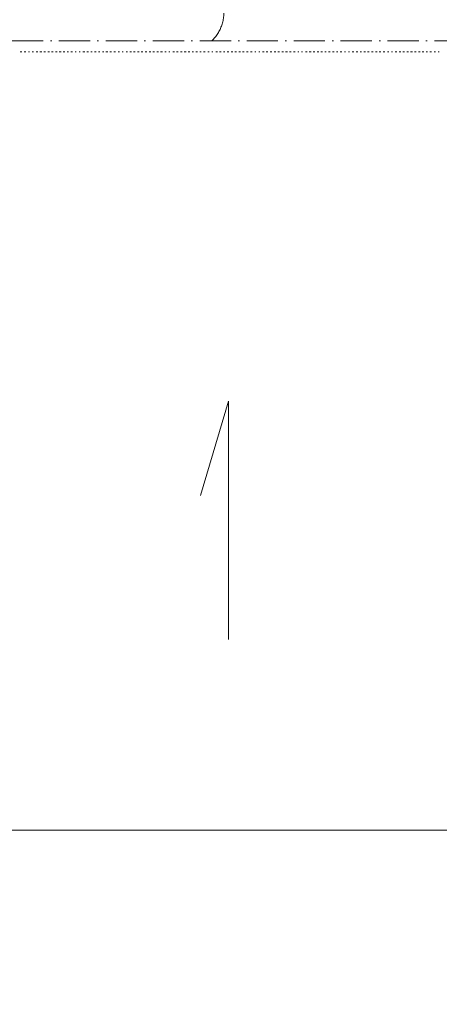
# Model space of a CAD drawing. Header units: centimetres. Extents: x -16053 to 7031, y -7778 to 254.
# Tile 154 of 256: x -4977 to -4655, y -5936 to -5180. Entities that reach past the tile are written whole.
import ezdxf

# ---------------------------------------------------------------- set-up
doc = ezdxf.new("R2010")
doc.units = ezdxf.units.CM
doc.header["$MEASUREMENT"] = 0
doc.linetypes.add('ACAD_ISO10W100', pattern=[18, 12, -3, 0, -3])
doc.linetypes.add('DASHED', pattern=[0.75, 0.5, -0.25])
doc.layers.get('0').update_dxf_attribs({"linetype": 'CONTINUOUS'})
doc.layers.add('ODGROMÓWKA', color=3, linetype='ACAD_ISO10W100', lineweight=13)
doc.layers.add('ŁĄCZENIA', color=5, linetype='DASHED', lineweight=40)

msp = doc.modelspace()

# ---------------------------------------------------------------- hatches: boundary and pattern name
at = {"layer": 'ŁĄCZENIA', "ltscale": 5}
h = msp.add_hatch(color=256, dxfattribs=at)
edge = h.paths.add_edge_path()
edge.add_ellipse((-4829.865, -5195.892), major_axis=(4.843, -3.868), ratio=1, start_angle=225, end_angle=585)

# ---------------------------------------------------------------- linework, layer by layer
at = {"color": 254, "linetype": 'Continuous', "lineweight": 5, "true_color": 0xfdc4fd}
for points in [[(-4975.798, -5204.161), (-4977.121, -5204.161), (-4977.121, -5204.161)], [(-4972.821, -5204.161), (-4974.144, -5204.161), (-4974.144, -5204.161)], [(-4969.844, -5204.161), (-4970.836, -5204.161), (-4970.836, -5204.161)], [(-4966.867, -5204.161), (-4967.859, -5204.161), (-4967.859, -5204.161)], [(-4963.559, -5204.161), (-4964.882, -5204.161), (-4964.882, -5204.161)], [(-4960.582, -5204.161), (-4961.905, -5204.161), (-4961.905, -5204.161)], [(-4957.604, -5204.161), (-4958.928, -5204.161), (-4958.928, -5204.161)], [(-4954.627, -5204.161), (-4955.95, -5204.161), (-4955.95, -5204.161)], [(-4951.65, -5204.161), (-4952.973, -5204.161), (-4952.973, -5204.161)], [(-4948.673, -5204.161), (-4949.996, -5204.161), (-4949.996, -5204.161)], [(-4945.696, -5204.161), (-4947.019, -5204.161), (-4947.019, -5204.161)], [(-4942.884, -5204.161), (-4944.042, -5204.161), (-4944.042, -5204.161)], [(-4939.907, -5204.161), (-4941.065, -5204.161), (-4941.065, -5204.161)], [(-4936.93, -5204.161), (-4938.087, -5204.161), (-4938.087, -5204.161)], [(-4933.952, -5204.161), (-4934.779, -5204.161), (-4934.779, -5204.161)], [(-4930.975, -5204.161), (-4931.802, -5204.161), (-4931.802, -5204.161)], [(-4927.502, -5204.161), (-4928.825, -5204.161), (-4928.825, -5204.161)], [(-4924.525, -5204.161), (-4925.848, -5204.161), (-4925.848, -5204.161)], [(-4921.713, -5204.161), (-4922.871, -5204.161), (-4922.871, -5204.161)], [(-4918.736, -5204.161), (-4919.893, -5204.161), (-4919.893, -5204.161)], [(-4915.759, -5204.161), (-4916.916, -5204.161), (-4916.916, -5204.161)], [(-4912.781, -5204.161), (-4913.939, -5204.161), (-4913.939, -5204.161)], [(-4909.804, -5204.161), (-4911.127, -5204.161), (-4911.127, -5204.161)], [(-4906.827, -5204.161), (-4908.15, -5204.161), (-4908.15, -5204.161)], [(-4903.85, -5204.161), (-4905.173, -5204.161), (-4905.173, -5204.161)], [(-4900.873, -5204.161), (-4901.7, -5204.161), (-4901.7, -5204.161)], [(-4897.895, -5204.161), (-4898.722, -5204.161), (-4898.722, -5204.161)], [(-4894.587, -5204.161), (-4895.745, -5204.161), (-4895.745, -5204.161)], [(-4891.61, -5204.161), (-4892.768, -5204.161), (-4892.768, -5204.161)], [(-4888.633, -5204.161), (-4889.956, -5204.161), (-4889.956, -5204.161)], [(-4885.656, -5204.161), (-4886.979, -5204.161), (-4886.979, -5204.161)], [(-4882.679, -5204.161), (-4884.002, -5204.161), (-4884.002, -5204.161)], [(-4879.702, -5204.161), (-4881.025, -5204.161), (-4881.025, -5204.161)], [(-4876.724, -5204.161), (-4878.048, -5204.161), (-4878.048, -5204.161)], [(-4873.747, -5204.161), (-4875.07, -5204.161), (-4875.07, -5204.161)], [(-4870.77, -5204.161), (-4872.093, -5204.161), (-4872.093, -5204.161)], [(-4867.793, -5204.161), (-4869.116, -5204.161), (-4869.116, -5204.161)], [(-4864.981, -5204.161), (-4865.808, -5204.161), (-4865.808, -5204.161)], [(-4862.004, -5204.161), (-4862.831, -5204.161), (-4862.831, -5204.161)], [(-4858.531, -5204.161), (-4859.854, -5204.161), (-4859.854, -5204.161)], [(-4855.553, -5204.161), (-4856.877, -5204.161), (-4856.877, -5204.161)], [(-4852.576, -5204.161), (-4853.899, -5204.161), (-4853.899, -5204.161)], [(-4849.599, -5204.161), (-4850.922, -5204.161), (-4850.922, -5204.161)], [(-4846.622, -5204.161), (-4847.945, -5204.161), (-4847.945, -5204.161)], [(-4843.81, -5204.161), (-4844.968, -5204.161), (-4844.968, -5204.161)], [(-4840.833, -5204.161), (-4841.991, -5204.161), (-4841.991, -5204.161)], [(-4837.856, -5204.161), (-4839.013, -5204.161), (-4839.013, -5204.161)], [(-4834.878, -5204.161), (-4836.036, -5204.161), (-4836.036, -5204.161)], [(-4831.901, -5204.161), (-4832.728, -5204.161), (-4832.728, -5204.161)], [(-4828.924, -5204.161), (-4829.751, -5204.161), (-4829.751, -5204.161)], [(-4825.451, -5204.161), (-4826.774, -5204.161), (-4826.774, -5204.161)], [(-4822.639, -5204.161), (-4823.797, -5204.161), (-4823.797, -5204.161)], [(-4819.662, -5204.161), (-4820.82, -5204.161), (-4820.82, -5204.161)], [(-4816.685, -5204.161), (-4817.842, -5204.161), (-4817.842, -5204.161)], [(-4813.707, -5204.161), (-4814.865, -5204.161), (-4814.865, -5204.161)], [(-4810.73, -5204.161), (-4812.053, -5204.161), (-4812.053, -5204.161)], [(-4807.753, -5204.161), (-4809.076, -5204.161), (-4809.076, -5204.161)], [(-4804.776, -5204.161), (-4806.099, -5204.161), (-4806.099, -5204.161)], [(-4801.799, -5204.161), (-4803.122, -5204.161), (-4803.122, -5204.161)], [(-4798.822, -5204.161), (-4800.145, -5204.161), (-4800.145, -5204.161)], [(-4795.844, -5204.161), (-4796.671, -5204.161), (-4796.671, -5204.161)], [(-4792.867, -5204.161), (-4793.694, -5204.161), (-4793.694, -5204.161)], [(-4789.559, -5204.161), (-4790.882, -5204.161), (-4790.882, -5204.161)], [(-4786.582, -5204.161), (-4787.905, -5204.161), (-4787.905, -5204.161)], [(-4783.605, -5204.161), (-4784.928, -5204.161), (-4784.928, -5204.161)], [(-4780.628, -5204.161), (-4781.951, -5204.161), (-4781.951, -5204.161)], [(-4777.65, -5204.161), (-4778.974, -5204.161), (-4778.974, -5204.161)], [(-4774.673, -5204.161), (-4775.996, -5204.161), (-4775.996, -5204.161)], [(-4771.696, -5204.161), (-4773.019, -5204.161), (-4773.019, -5204.161)], [(-4768.719, -5204.161), (-4770.042, -5204.161), (-4770.042, -5204.161)], [(-4765.742, -5204.161), (-4767.065, -5204.161), (-4767.065, -5204.161)], [(-4762.93, -5204.161), (-4763.757, -5204.161), (-4763.757, -5204.161)], [(-4759.953, -5204.161), (-4760.78, -5204.161), (-4760.78, -5204.161)], [(-4756.479, -5204.161), (-4757.803, -5204.161), (-4757.803, -5204.161)], [(-4753.502, -5204.161), (-4754.825, -5204.161), (-4754.825, -5204.161)], [(-4750.525, -5204.161), (-4751.848, -5204.161), (-4751.848, -5204.161)], [(-4747.548, -5204.161), (-4748.871, -5204.161), (-4748.871, -5204.161)], [(-4744.571, -5204.161), (-4745.894, -5204.161), (-4745.894, -5204.161)], [(-4741.759, -5204.161), (-4742.917, -5204.161), (-4742.917, -5204.161)], [(-4738.782, -5204.161), (-4739.94, -5204.161), (-4739.94, -5204.161)], [(-4735.805, -5204.161), (-4736.962, -5204.161), (-4736.962, -5204.161)], [(-4732.827, -5204.161), (-4733.985, -5204.161), (-4733.985, -5204.161)], [(-4729.85, -5204.161), (-4731.173, -5204.161), (-4731.173, -5204.161)], [(-4726.873, -5204.161), (-4727.7, -5204.161), (-4727.7, -5204.161)], [(-4723.896, -5204.161), (-4724.723, -5204.161), (-4724.723, -5204.161)], [(-4720.588, -5204.161), (-4721.746, -5204.161), (-4721.746, -5204.161)], [(-4717.611, -5204.161), (-4718.768, -5204.161), (-4718.768, -5204.161)], [(-4714.634, -5204.161), (-4715.791, -5204.161), (-4715.791, -5204.161)], [(-4711.656, -5204.161), (-4712.814, -5204.161), (-4712.814, -5204.161)], [(-4708.679, -5204.161), (-4710.002, -5204.161), (-4710.002, -5204.161)], [(-4705.702, -5204.161), (-4707.025, -5204.161), (-4707.025, -5204.161)], [(-4702.725, -5204.161), (-4704.048, -5204.161), (-4704.048, -5204.161)], [(-4699.748, -5204.161), (-4701.071, -5204.161), (-4701.071, -5204.161)], [(-4696.77, -5204.161), (-4698.094, -5204.161), (-4698.094, -5204.161)], [(-4693.793, -5204.161), (-4694.62, -5204.161), (-4694.62, -5204.161)], [(-4690.816, -5204.161), (-4691.643, -5204.161), (-4691.643, -5204.161)], [(-4687.508, -5204.161), (-4688.831, -5204.161), (-4688.831, -5204.161)], [(-4684.531, -5204.161), (-4685.854, -5204.161), (-4685.854, -5204.161)], [(-4681.554, -5204.161), (-4682.877, -5204.161), (-4682.877, -5204.161)], [(-4678.577, -5204.161), (-4679.9, -5204.161), (-4679.9, -5204.161)], [(-4675.599, -5204.161), (-4676.923, -5204.161), (-4676.923, -5204.161)], [(-4672.622, -5204.161), (-4673.945, -5204.161), (-4673.945, -5204.161)], [(-4669.645, -5204.161), (-4670.968, -5204.161), (-4670.968, -5204.161)], [(-4666.668, -5204.161), (-4667.991, -5204.161), (-4667.991, -5204.161)], [(-4663.856, -5204.161), (-4665.014, -5204.161), (-4665.014, -5204.161)], [(-4660.879, -5204.161), (-4662.037, -5204.161), (-4662.037, -5204.161)], [(-4657.902, -5204.161), (-4658.729, -5204.161), (-4658.729, -5204.161)], [(-4654.925, -5204.161), (-4655.752, -5204.161), (-4655.752, -5204.161)]]:
    msp.add_lwpolyline(points, dxfattribs=at)
at = {"color": 252, "linetype": 'Continuous', "lineweight": 9, "true_color": 0x989898}
for points in [[(-4817.015, -5655.535), (-4817.015, -5472.604), (-4838.517, -5545.048)], [(-6689.661, -5802.078), (-4313.211, -5802.078), (-4313.211, -5802.078)]]:
    msp.add_lwpolyline(points, dxfattribs=at)
at = {"layer": 'ODGROMÓWKA', "ltscale": 2}
for points in [[(-4983.407, -5195.892), (-4346.866, -5195.892), (-4346.866, -6413.209), (-4983.407, -6413.209)], [(-4346.866, -5802.078), (-6646.256, -5802.078)]]:
    msp.add_lwpolyline(points, dxfattribs=at)
msp.add_arc((-4850.657, -5174.022), 30.176, 313.55338, 63.85311, dxfattribs=at)

doc.saveas('drawing.dxf')
